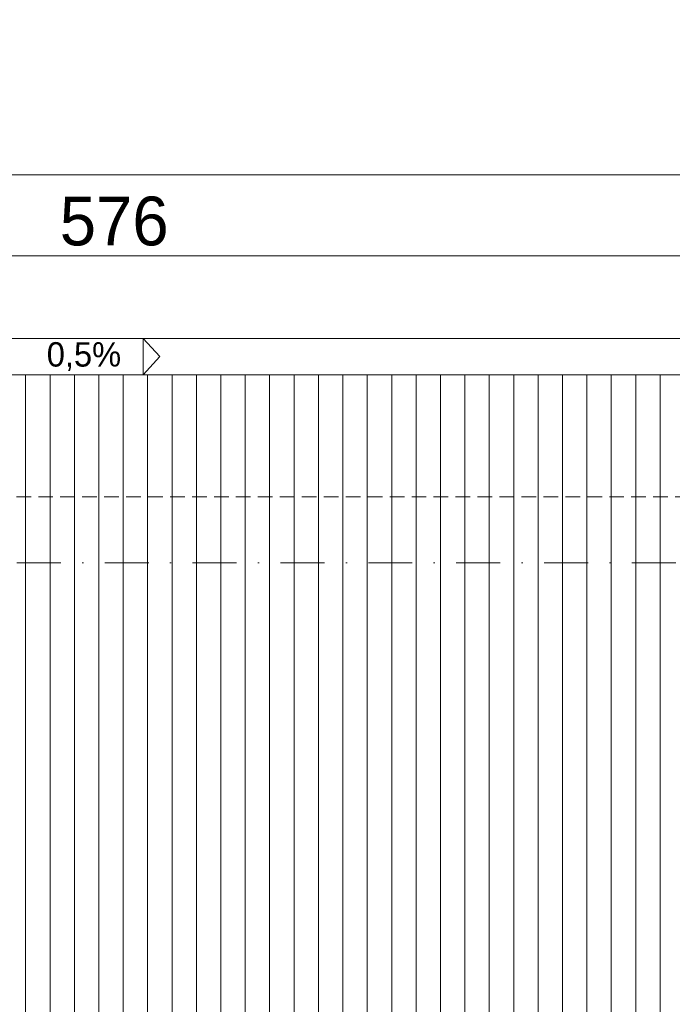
# Model space of a CAD drawing. Header units: millimetres. Extents: x 100377 to 139599, y -1988 to 13993.
# Tile 25 of 53: x 110938 to 113612, y 9957 to 13993. Entities that reach past the tile are written whole.
import ezdxf

# ---------------------------------------------------------------- set-up
doc = ezdxf.new("R2010")
doc.units = ezdxf.units.MM
doc.header["$MEASUREMENT"] = 0
doc.linetypes.add('Kropki i Kreski', pattern=[360, 180, -90, 0, -90])
doc.linetypes.add('Przerywana gęsta', pattern=[90, 60, -30])
for name, color, linetype, lineweight in [('Nowe_0_Nr_pióra__1', 7, 'Continuous', 13), ('Nowe_0_Nr_pióra__2', 251, 'Continuous', 13), ('Nowe_299-A Wymiary Opisy_Nr_pióra__1', 7, 'Continuous', 13), ('Nowe_299-A Wymiary Opisy_Nr_pióra__21', 7, 'Continuous', 25), ('Nowe_830-G Teksty Etykiety_Nr_pióra__1', 7, 'Continuous', 13)]:
    doc.layers.add(name, color=color, linetype=linetype, lineweight=lineweight)
doc.layers.add('Nowe_299-A Wymiary Opisy', color=7, linetype='Continuous')
doc.styles.add('STYL_AUTOMATYCZNY_1', font='txt')
doc.dimstyles.new('STYL_AUTOMATYCZNY__2', dxfattribs={"dimtxt": 200, "dimasz": 47.5, "dimexe": 0.18, "dimexo": 300, "dimgap": 0.09, "dimtad": 1, "dimtih": 1, "dimtoh": 1, "dimdec": 0, "dimlfac": 0.1, "dimzin": 0, "dimdsep": 46, "dimtxsty": 'STYL_AUTOMATYCZNY_1', "dimblk": 'ARROWHEAD_2', "dimblk1": 'ARROWHEAD_2', "dimblk2": 'ARROWHEAD_2', "dimcen": 0.09, "dimclrd": 7, "dimclre": 7, "dimclrt": 7, "dimadec": 1, "dimazin": 0, "dimtfac": 1, "dimtdec": 4, "dimtmove": 0, "dimatfit": 3, "dimfxl": 0, "dimtolj": 1, "dimtzin": 0, "dimarcsym": 0})

# ---------------------------------------------------------------- blocks, each defined once
blk = doc.blocks.new('*X4')
at = {"layer": 'Nowe_0_Nr_pióra__2', "color": 251, "linetype": 'Continuous', "lineweight": 13}
for p, q in [((110962.4, 12287), (110962.4, 12537)), ((110962.4, 12287), (110962.4, 12537)), ((111062.4, 12287), (111062.4, 12537)), ((111062.4, 12287), (111062.4, 12537)), ((111162.4, 12287), (111162.4, 12537)), ((111162.4, 12287), (111162.4, 12537)), ((111262.4, 12287), (111262.4, 12537)), ((111262.4, 12287), (111262.4, 12537)), ((111362.4, 12287), (111362.4, 12537)), ((111362.4, 12287), (111362.4, 12537)), ((111462.4, 12287), (111462.4, 12537)), ((111462.4, 12287), (111462.4, 12537)), ((111562.4, 12287), (111562.4, 12537)), ((111562.4, 12287), (111562.4, 12537)), ((111662.4, 12287), (111662.4, 12537)), ((111662.4, 12287), (111662.4, 12537)), ((111762.4, 12287), (111762.4, 12537)), ((111762.4, 12287), (111762.4, 12537)), ((111862.4, 12287), (111862.4, 12537)), ((111862.4, 12287), (111862.4, 12537)), ((111962.4, 12287), (111962.4, 12537)), ((111962.4, 12287), (111962.4, 12537)), ((112062.4, 12287), (112062.4, 12537)), ((112062.4, 12287), (112062.4, 12537)), ((112162.4, 12287), (112162.4, 12537)), ((112162.4, 12287), (112162.4, 12537)), ((112262.4, 12287), (112262.4, 12537)), ((112262.4, 12287), (112262.4, 12537)), ((112362.4, 12287), (112362.4, 12537)), ((112362.4, 12287), (112362.4, 12537)), ((112462.4, 12287), (112462.4, 12537)), ((112462.4, 12287), (112462.4, 12537)), ((112562.4, 12287), (112562.4, 12537)), ((112562.4, 12287), (112562.4, 12537)), ((112662.4, 12287), (112662.4, 12537)), ((112662.4, 12287), (112662.4, 12537)), ((112762.4, 12287), (112762.4, 12537)), ((112762.4, 12287), (112762.4, 12537)), ((112862.4, 12287), (112862.4, 12537)), ((112862.4, 12287), (112862.4, 12537)), ((112962.4, 12287), (112962.4, 12537)), ((112962.4, 12287), (112962.4, 12537)), ((113062.4, 12287), (113062.4, 12537)), ((113062.4, 12287), (113062.4, 12537)), ((113162.4, 12287), (113162.4, 12537)), ((113162.4, 12287), (113162.4, 12537)), ((113262.4, 12287), (113262.4, 12537)), ((113262.4, 12287), (113262.4, 12537)), ((113362.4, 12287), (113362.4, 12537)), ((113362.4, 12287), (113362.4, 12537)), ((113462.4, 12287), (113462.4, 12537)), ((113462.4, 12287), (113462.4, 12537)), ((113562.4, 12287), (113562.4, 12537)), ((113562.4, 12287), (113562.4, 12537)), ((110962.4, 12037), (110962.4, 12287)), ((110962.4, 12037), (110962.4, 12287)), ((111062.4, 12037), (111062.4, 12287)), ((111062.4, 12037), (111062.4, 12287)), ((111162.4, 12037), (111162.4, 12287)), ((111162.4, 12037), (111162.4, 12287)), ((111262.4, 12037), (111262.4, 12287)), ((111262.4, 12037), (111262.4, 12287)), ((111362.4, 12037), (111362.4, 12287)), ((111362.4, 12037), (111362.4, 12287)), ((111462.4, 12037), (111462.4, 12287)), ((111462.4, 12037), (111462.4, 12287)), ((111562.4, 12037), (111562.4, 12287)), ((111562.4, 12037), (111562.4, 12287)), ((111662.4, 12037), (111662.4, 12287)), ((111662.4, 12037), (111662.4, 12287)), ((111762.4, 12037), (111762.4, 12287)), ((111762.4, 12037), (111762.4, 12287)), ((111862.4, 12037), (111862.4, 12287)), ((111862.4, 12037), (111862.4, 12287)), ((111962.4, 12037), (111962.4, 12287)), ((111962.4, 12037), (111962.4, 12287)), ((112062.4, 12037), (112062.4, 12287)), ((112062.4, 12037), (112062.4, 12287)), ((112162.4, 12037), (112162.4, 12287)), ((112162.4, 12037), (112162.4, 12287)), ((112262.4, 12037), (112262.4, 12287)), ((112262.4, 12037), (112262.4, 12287)), ((112362.4, 12037), (112362.4, 12287)), ((112362.4, 12037), (112362.4, 12287)), ((112462.4, 12037), (112462.4, 12287)), ((112462.4, 12037), (112462.4, 12287)), ((112562.4, 12037), (112562.4, 12287)), ((112562.4, 12037), (112562.4, 12287)), ((112662.4, 12037), (112662.4, 12287)), ((112662.4, 12037), (112662.4, 12287)), ((112762.4, 12037), (112762.4, 12287)), ((112762.4, 12037), (112762.4, 12287)), ((112862.4, 12037), (112862.4, 12287)), ((112862.4, 12037), (112862.4, 12287)), ((112962.4, 12037), (112962.4, 12287)), ((112962.4, 12037), (112962.4, 12287)), ((113062.4, 12037), (113062.4, 12287)), ((113062.4, 12037), (113062.4, 12287)), ((113162.4, 12037), (113162.4, 12287)), ((113162.4, 12037), (113162.4, 12287)), ((113262.4, 12037), (113262.4, 12287)), ((113262.4, 12037), (113262.4, 12287)), ((113362.4, 12037), (113362.4, 12287)), ((113362.4, 12037), (113362.4, 12287)), ((113462.4, 12037), (113462.4, 12287)), ((113462.4, 12037), (113462.4, 12287)), ((113562.4, 12037), (113562.4, 12287)), ((113562.4, 12037), (113562.4, 12287)), ((110962.4, 11787), (110962.4, 12037)), ((110962.4, 11787), (110962.4, 12037)), ((111062.4, 11787), (111062.4, 12037)), ((111062.4, 11787), (111062.4, 12037)), ((111162.4, 11787), (111162.4, 12037)), ((111162.4, 11787), (111162.4, 12037)), ((111262.4, 11787), (111262.4, 12037)), ((111262.4, 11787), (111262.4, 12037)), ((111362.4, 11787), (111362.4, 12037)), ((111362.4, 11787), (111362.4, 12037)), ((111462.4, 11787), (111462.4, 12037)), ((111462.4, 11787), (111462.4, 12037)), ((111562.4, 11787), (111562.4, 12037)), ((111562.4, 11787), (111562.4, 12037)), ((111662.4, 11787), (111662.4, 12037)), ((111662.4, 11787), (111662.4, 12037)), ((111762.4, 11787), (111762.4, 12037)), ((111762.4, 11787), (111762.4, 12037)), ((111862.4, 11787), (111862.4, 12037)), ((111862.4, 11787), (111862.4, 12037)), ((111962.4, 11787), (111962.4, 12037)), ((111962.4, 11787), (111962.4, 12037)), ((112062.4, 11787), (112062.4, 12037)), ((112062.4, 11787), (112062.4, 12037)), ((112162.4, 11787), (112162.4, 12037)), ((112162.4, 11787), (112162.4, 12037)), ((112262.4, 11787), (112262.4, 12037)), ((112262.4, 11787), (112262.4, 12037)), ((112362.4, 11787), (112362.4, 12037)), ((112362.4, 11787), (112362.4, 12037)), ((112462.4, 11787), (112462.4, 12037)), ((112462.4, 11787), (112462.4, 12037)), ((112562.4, 11787), (112562.4, 12037)), ((112562.4, 11787), (112562.4, 12037)), ((112662.4, 11787), (112662.4, 12037)), ((112662.4, 11787), (112662.4, 12037)), ((112762.4, 11787), (112762.4, 12037)), ((112762.4, 11787), (112762.4, 12037)), ((112862.4, 11787), (112862.4, 12037)), ((112862.4, 11787), (112862.4, 12037)), ((112962.4, 11787), (112962.4, 12037)), ((112962.4, 11787), (112962.4, 12037)), ((113062.4, 11787), (113062.4, 12037)), ((113062.4, 11787), (113062.4, 12037)), ((113162.4, 11787), (113162.4, 12037)), ((113162.4, 11787), (113162.4, 12037)), ((113262.4, 11787), (113262.4, 12037)), ((113262.4, 11787), (113262.4, 12037)), ((113362.4, 11787), (113362.4, 12037)), ((113362.4, 11787), (113362.4, 12037)), ((113462.4, 11787), (113462.4, 12037)), ((113462.4, 11787), (113462.4, 12037)), ((113562.4, 11787), (113562.4, 12037)), ((113562.4, 11787), (113562.4, 12037)), ((110962.4, 11537), (110962.4, 11787)), ((110962.4, 11537), (110962.4, 11787)), ((111062.4, 11537), (111062.4, 11787)), ((111062.4, 11537), (111062.4, 11787)), ((111162.4, 11537), (111162.4, 11787)), ((111162.4, 11537), (111162.4, 11787)), ((111262.4, 11537), (111262.4, 11787)), ((111262.4, 11537), (111262.4, 11787)), ((111362.4, 11537), (111362.4, 11787)), ((111362.4, 11537), (111362.4, 11787)), ((111462.4, 11537), (111462.4, 11787)), ((111462.4, 11537), (111462.4, 11787)), ((111562.4, 11537), (111562.4, 11787)), ((111562.4, 11537), (111562.4, 11787)), ((111662.4, 11537), (111662.4, 11787)), ((111662.4, 11537), (111662.4, 11787)), ((111762.4, 11537), (111762.4, 11787)), ((111762.4, 11537), (111762.4, 11787)), ((111862.4, 11537), (111862.4, 11787)), ((111862.4, 11537), (111862.4, 11787)), ((111962.4, 11537), (111962.4, 11787)), ((111962.4, 11537), (111962.4, 11787)), ((112062.4, 11537), (112062.4, 11787)), ((112062.4, 11537), (112062.4, 11787)), ((112162.4, 11537), (112162.4, 11787)), ((112162.4, 11537), (112162.4, 11787)), ((112262.4, 11537), (112262.4, 11787)), ((112262.4, 11537), (112262.4, 11787)), ((112362.4, 11537), (112362.4, 11787)), ((112362.4, 11537), (112362.4, 11787)), ((112462.4, 11537), (112462.4, 11787)), ((112462.4, 11537), (112462.4, 11787)), ((112562.4, 11537), (112562.4, 11787)), ((112562.4, 11537), (112562.4, 11787)), ((112662.4, 11537), (112662.4, 11787)), ((112662.4, 11537), (112662.4, 11787)), ((112762.4, 11537), (112762.4, 11787)), ((112762.4, 11537), (112762.4, 11787)), ((112862.4, 11537), (112862.4, 11787)), ((112862.4, 11537), (112862.4, 11787)), ((112962.4, 11537), (112962.4, 11787)), ((112962.4, 11537), (112962.4, 11787)), ((113062.4, 11537), (113062.4, 11787)), ((113062.4, 11537), (113062.4, 11787)), ((113162.4, 11537), (113162.4, 11787)), ((113162.4, 11537), (113162.4, 11787)), ((113262.4, 11537), (113262.4, 11787)), ((113262.4, 11537), (113262.4, 11787)), ((113362.4, 11537), (113362.4, 11787)), ((113362.4, 11537), (113362.4, 11787)), ((113462.4, 11537), (113462.4, 11787)), ((113462.4, 11537), (113462.4, 11787)), ((113562.4, 11537), (113562.4, 11787)), ((113562.4, 11537), (113562.4, 11787)), ((110962.4, 11287), (110962.4, 11537)), ((110962.4, 11287), (110962.4, 11537)), ((111062.4, 11287), (111062.4, 11537)), ((111062.4, 11287), (111062.4, 11537)), ((111162.4, 11287), (111162.4, 11537)), ((111162.4, 11287), (111162.4, 11537)), ((111262.4, 11287), (111262.4, 11537)), ((111262.4, 11287), (111262.4, 11537)), ((111362.4, 11287), (111362.4, 11537)), ((111362.4, 11287), (111362.4, 11537)), ((111462.4, 11287), (111462.4, 11537)), ((111462.4, 11287), (111462.4, 11537)), ((111562.4, 11287), (111562.4, 11537)), ((111562.4, 11287), (111562.4, 11537)), ((111662.4, 11287), (111662.4, 11537)), ((111662.4, 11287), (111662.4, 11537)), ((111762.4, 11287), (111762.4, 11537)), ((111762.4, 11287), (111762.4, 11537)), ((111862.4, 11287), (111862.4, 11537)), ((111862.4, 11287), (111862.4, 11537)), ((111962.4, 11287), (111962.4, 11537)), ((111962.4, 11287), (111962.4, 11537)), ((112062.4, 11287), (112062.4, 11537)), ((112062.4, 11287), (112062.4, 11537)), ((112162.4, 11287), (112162.4, 11537)), ((112162.4, 11287), (112162.4, 11537)), ((112262.4, 11287), (112262.4, 11537)), ((112262.4, 11287), (112262.4, 11537)), ((112362.4, 11287), (112362.4, 11537)), ((112362.4, 11287), (112362.4, 11537)), ((112462.4, 11287), (112462.4, 11537)), ((112462.4, 11287), (112462.4, 11537)), ((112562.4, 11287), (112562.4, 11537)), ((112562.4, 11287), (112562.4, 11537)), ((112662.4, 11287), (112662.4, 11537)), ((112662.4, 11287), (112662.4, 11537)), ((112762.4, 11287), (112762.4, 11537)), ((112762.4, 11287), (112762.4, 11537)), ((112862.4, 11287), (112862.4, 11537)), ((112862.4, 11287), (112862.4, 11537)), ((112962.4, 11287), (112962.4, 11537)), ((112962.4, 11287), (112962.4, 11537)), ((113062.4, 11287), (113062.4, 11537)), ((113062.4, 11287), (113062.4, 11537)), ((113162.4, 11287), (113162.4, 11537)), ((113162.4, 11287), (113162.4, 11537)), ((113262.4, 11287), (113262.4, 11537)), ((113262.4, 11287), (113262.4, 11537)), ((113362.4, 11287), (113362.4, 11537)), ((113362.4, 11287), (113362.4, 11537)), ((113462.4, 11287), (113462.4, 11537)), ((113462.4, 11287), (113462.4, 11537)), ((113562.4, 11287), (113562.4, 11537)), ((113562.4, 11287), (113562.4, 11537)), ((110962.4, 11037), (110962.4, 11287)), ((110962.4, 11037), (110962.4, 11287)), ((111062.4, 11037), (111062.4, 11287)), ((111062.4, 11037), (111062.4, 11287)), ((111162.4, 11037), (111162.4, 11287)), ((111162.4, 11037), (111162.4, 11287)), ((111262.4, 11037), (111262.4, 11287)), ((111262.4, 11037), (111262.4, 11287)), ((111362.4, 11037), (111362.4, 11287)), ((111362.4, 11037), (111362.4, 11287)), ((111462.4, 11037), (111462.4, 11287)), ((111462.4, 11037), (111462.4, 11287)), ((111562.4, 11037), (111562.4, 11287)), ((111562.4, 11037), (111562.4, 11287)), ((111662.4, 11037), (111662.4, 11287)), ((111662.4, 11037), (111662.4, 11287)), ((111762.4, 11037), (111762.4, 11287)), ((111762.4, 11037), (111762.4, 11287)), ((111862.4, 11037), (111862.4, 11287)), ((111862.4, 11037), (111862.4, 11287)), ((111962.4, 11037), (111962.4, 11287)), ((111962.4, 11037), (111962.4, 11287)), ((112062.4, 11037), (112062.4, 11287)), ((112062.4, 11037), (112062.4, 11287)), ((112162.4, 11037), (112162.4, 11287)), ((112162.4, 11037), (112162.4, 11287)), ((112262.4, 11037), (112262.4, 11287)), ((112262.4, 11037), (112262.4, 11287)), ((112362.4, 11037), (112362.4, 11287)), ((112362.4, 11037), (112362.4, 11287)), ((112462.4, 11037), (112462.4, 11287)), ((112462.4, 11037), (112462.4, 11287)), ((112562.4, 11037), (112562.4, 11287)), ((112562.4, 11037), (112562.4, 11287)), ((112662.4, 11037), (112662.4, 11287)), ((112662.4, 11037), (112662.4, 11287)), ((112762.4, 11037), (112762.4, 11287)), ((112762.4, 11037), (112762.4, 11287)), ((112862.4, 11037), (112862.4, 11287)), ((112862.4, 11037), (112862.4, 11287)), ((112962.4, 11037), (112962.4, 11287)), ((112962.4, 11037), (112962.4, 11287)), ((113062.4, 11037), (113062.4, 11287)), ((113062.4, 11037), (113062.4, 11287)), ((113162.4, 11037), (113162.4, 11287)), ((113162.4, 11037), (113162.4, 11287)), ((113262.4, 11037), (113262.4, 11287)), ((113262.4, 11037), (113262.4, 11287)), ((113362.4, 11037), (113362.4, 11287)), ((113362.4, 11037), (113362.4, 11287)), ((113462.4, 11037), (113462.4, 11287)), ((113462.4, 11037), (113462.4, 11287)), ((113562.4, 11037), (113562.4, 11287)), ((113562.4, 11037), (113562.4, 11287)), ((110962.4, 10787), (110962.4, 11037)), ((110962.4, 10787), (110962.4, 11037)), ((111062.4, 10787), (111062.4, 11037)), ((111062.4, 10787), (111062.4, 11037)), ((111162.4, 10787), (111162.4, 11037)), ((111162.4, 10787), (111162.4, 11037)), ((111262.4, 10787), (111262.4, 11037)), ((111262.4, 10787), (111262.4, 11037)), ((111362.4, 10787), (111362.4, 11037)), ((111362.4, 10787), (111362.4, 11037)), ((111462.4, 10787), (111462.4, 11037)), ((111462.4, 10787), (111462.4, 11037)), ((111562.4, 10787), (111562.4, 11037)), ((111562.4, 10787), (111562.4, 11037)), ((111662.4, 10787), (111662.4, 11037)), ((111662.4, 10787), (111662.4, 11037)), ((111762.4, 10787), (111762.4, 11037)), ((111762.4, 10787), (111762.4, 11037)), ((111862.4, 10787), (111862.4, 11037)), ((111862.4, 10787), (111862.4, 11037)), ((111962.4, 10787), (111962.4, 11037)), ((111962.4, 10787), (111962.4, 11037)), ((112062.4, 10787), (112062.4, 11037)), ((112062.4, 10787), (112062.4, 11037)), ((112162.4, 10787), (112162.4, 11037)), ((112162.4, 10787), (112162.4, 11037)), ((112262.4, 10787), (112262.4, 11037)), ((112262.4, 10787), (112262.4, 11037)), ((112362.4, 10787), (112362.4, 11037)), ((112362.4, 10787), (112362.4, 11037)), ((112462.4, 10787), (112462.4, 11037)), ((112462.4, 10787), (112462.4, 11037)), ((112562.4, 10787), (112562.4, 11037)), ((112562.4, 10787), (112562.4, 11037)), ((112662.4, 10787), (112662.4, 11037)), ((112662.4, 10787), (112662.4, 11037)), ((112762.4, 10787), (112762.4, 11037)), ((112762.4, 10787), (112762.4, 11037)), ((112862.4, 10787), (112862.4, 11037)), ((112862.4, 10787), (112862.4, 11037)), ((112962.4, 10787), (112962.4, 11037)), ((112962.4, 10787), (112962.4, 11037)), ((113062.4, 10787), (113062.4, 11037)), ((113062.4, 10787), (113062.4, 11037)), ((113162.4, 10787), (113162.4, 11037)), ((113162.4, 10787), (113162.4, 11037)), ((113262.4, 10787), (113262.4, 11037)), ((113262.4, 10787), (113262.4, 11037)), ((113362.4, 10787), (113362.4, 11037)), ((113362.4, 10787), (113362.4, 11037)), ((113462.4, 10787), (113462.4, 11037)), ((113462.4, 10787), (113462.4, 11037)), ((113562.4, 10787), (113562.4, 11037)), ((113562.4, 10787), (113562.4, 11037)), ((110962.4, 10537), (110962.4, 10787)), ((110962.4, 10537), (110962.4, 10787)), ((111062.4, 10537), (111062.4, 10787)), ((111062.4, 10537), (111062.4, 10787)), ((111162.4, 10537), (111162.4, 10787)), ((111162.4, 10537), (111162.4, 10787)), ((111262.4, 10537), (111262.4, 10787)), ((111262.4, 10537), (111262.4, 10787)), ((111362.4, 10537), (111362.4, 10787)), ((111362.4, 10537), (111362.4, 10787)), ((111462.4, 10537), (111462.4, 10787)), ((111462.4, 10537), (111462.4, 10787)), ((111562.4, 10537), (111562.4, 10787)), ((111562.4, 10537), (111562.4, 10787)), ((111662.4, 10537), (111662.4, 10787)), ((111662.4, 10537), (111662.4, 10787)), ((111762.4, 10537), (111762.4, 10787)), ((111762.4, 10537), (111762.4, 10787)), ((111862.4, 10537), (111862.4, 10787)), ((111862.4, 10537), (111862.4, 10787)), ((111962.4, 10537), (111962.4, 10787)), ((111962.4, 10537), (111962.4, 10787)), ((112062.4, 10537), (112062.4, 10787)), ((112062.4, 10537), (112062.4, 10787)), ((112162.4, 10537), (112162.4, 10787)), ((112162.4, 10537), (112162.4, 10787)), ((112262.4, 10537), (112262.4, 10787)), ((112262.4, 10537), (112262.4, 10787)), ((112362.4, 10537), (112362.4, 10787)), ((112362.4, 10537), (112362.4, 10787)), ((112462.4, 10537), (112462.4, 10787)), ((112462.4, 10537), (112462.4, 10787)), ((112562.4, 10537), (112562.4, 10787)), ((112562.4, 10537), (112562.4, 10787)), ((112662.4, 10537), (112662.4, 10787)), ((112662.4, 10537), (112662.4, 10787)), ((112762.4, 10537), (112762.4, 10787)), ((112762.4, 10537), (112762.4, 10787)), ((112862.4, 10537), (112862.4, 10787)), ((112862.4, 10537), (112862.4, 10787)), ((112962.4, 10537), (112962.4, 10787)), ((112962.4, 10537), (112962.4, 10787)), ((113062.4, 10537), (113062.4, 10787)), ((113062.4, 10537), (113062.4, 10787)), ((113162.4, 10537), (113162.4, 10787)), ((113162.4, 10537), (113162.4, 10787)), ((113262.4, 10537), (113262.4, 10787)), ((113262.4, 10537), (113262.4, 10787)), ((113362.4, 10537), (113362.4, 10787)), ((113362.4, 10537), (113362.4, 10787)), ((113462.4, 10537), (113462.4, 10787)), ((113462.4, 10537), (113462.4, 10787)), ((113562.4, 10537), (113562.4, 10787)), ((113562.4, 10537), (113562.4, 10787)), ((110962.4, 10287), (110962.4, 10537)), ((110962.4, 10287), (110962.4, 10537)), ((111062.4, 10287), (111062.4, 10537)), ((111062.4, 10287), (111062.4, 10537)), ((111162.4, 10287), (111162.4, 10537)), ((111162.4, 10287), (111162.4, 10537)), ((111262.4, 10287), (111262.4, 10537)), ((111262.4, 10287), (111262.4, 10537)), ((111362.4, 10287), (111362.4, 10537)), ((111362.4, 10287), (111362.4, 10537)), ((111462.4, 10287), (111462.4, 10537)), ((111462.4, 10287), (111462.4, 10537)), ((111562.4, 10287), (111562.4, 10537)), ((111562.4, 10287), (111562.4, 10537)), ((111662.4, 10287), (111662.4, 10537)), ((111662.4, 10287), (111662.4, 10537)), ((111762.4, 10287), (111762.4, 10537)), ((111762.4, 10287), (111762.4, 10537)), ((111862.4, 10287), (111862.4, 10537)), ((111862.4, 10287), (111862.4, 10537)), ((111962.4, 10287), (111962.4, 10537)), ((111962.4, 10287), (111962.4, 10537)), ((112062.4, 10287), (112062.4, 10537)), ((112062.4, 10287), (112062.4, 10537)), ((112162.4, 10287), (112162.4, 10537)), ((112162.4, 10287), (112162.4, 10537)), ((112262.4, 10287), (112262.4, 10537)), ((112262.4, 10287), (112262.4, 10537)), ((112362.4, 10287), (112362.4, 10537)), ((112362.4, 10287), (112362.4, 10537)), ((112462.4, 10287), (112462.4, 10537)), ((112462.4, 10287), (112462.4, 10537)), ((112562.4, 10287), (112562.4, 10537)), ((112562.4, 10287), (112562.4, 10537)), ((112662.4, 10287), (112662.4, 10537)), ((112662.4, 10287), (112662.4, 10537)), ((112762.4, 10287), (112762.4, 10537)), ((112762.4, 10287), (112762.4, 10537)), ((112862.4, 10287), (112862.4, 10537)), ((112862.4, 10287), (112862.4, 10537)), ((112962.4, 10287), (112962.4, 10537)), ((112962.4, 10287), (112962.4, 10537)), ((113062.4, 10287), (113062.4, 10537)), ((113062.4, 10287), (113062.4, 10537)), ((113162.4, 10287), (113162.4, 10537)), ((113162.4, 10287), (113162.4, 10537)), ((113262.4, 10287), (113262.4, 10537)), ((113262.4, 10287), (113262.4, 10537)), ((113362.4, 10287), (113362.4, 10537)), ((113362.4, 10287), (113362.4, 10537)), ((113462.4, 10287), (113462.4, 10537)), ((113462.4, 10287), (113462.4, 10537)), ((113562.4, 10287), (113562.4, 10537)), ((113562.4, 10287), (113562.4, 10537)), ((110962.4, 10037), (110962.4, 10287)), ((110962.4, 10037), (110962.4, 10287)), ((111062.4, 10037), (111062.4, 10287)), ((111062.4, 10037), (111062.4, 10287)), ((111162.4, 10037), (111162.4, 10287)), ((111162.4, 10037), (111162.4, 10287)), ((111262.4, 10037), (111262.4, 10287)), ((111262.4, 10037), (111262.4, 10287)), ((111362.4, 10037), (111362.4, 10287)), ((111362.4, 10037), (111362.4, 10287)), ((111462.4, 10037), (111462.4, 10287)), ((111462.4, 10037), (111462.4, 10287)), ((111562.4, 10037), (111562.4, 10287)), ((111562.4, 10037), (111562.4, 10287)), ((111662.4, 10037), (111662.4, 10287)), ((111662.4, 10037), (111662.4, 10287)), ((111762.4, 10037), (111762.4, 10287)), ((111762.4, 10037), (111762.4, 10287)), ((111862.4, 10037), (111862.4, 10287)), ((111862.4, 10037), (111862.4, 10287)), ((111962.4, 10037), (111962.4, 10287)), ((111962.4, 10037), (111962.4, 10287)), ((112062.4, 10037), (112062.4, 10287)), ((112062.4, 10037), (112062.4, 10287)), ((112162.4, 10037), (112162.4, 10287)), ((112162.4, 10037), (112162.4, 10287)), ((112262.4, 10037), (112262.4, 10287)), ((112262.4, 10037), (112262.4, 10287)), ((112362.4, 10037), (112362.4, 10287)), ((112362.4, 10037), (112362.4, 10287)), ((112462.4, 10037), (112462.4, 10287)), ((112462.4, 10037), (112462.4, 10287)), ((112562.4, 10037), (112562.4, 10287)), ((112562.4, 10037), (112562.4, 10287)), ((112662.4, 10037), (112662.4, 10287)), ((112662.4, 10037), (112662.4, 10287)), ((112762.4, 10037), (112762.4, 10287)), ((112762.4, 10037), (112762.4, 10287)), ((112862.4, 10037), (112862.4, 10287)), ((112862.4, 10037), (112862.4, 10287)), ((112962.4, 10037), (112962.4, 10287)), ((112962.4, 10037), (112962.4, 10287)), ((113062.4, 10037), (113062.4, 10287)), ((113062.4, 10037), (113062.4, 10287)), ((113162.4, 10037), (113162.4, 10287)), ((113162.4, 10037), (113162.4, 10287)), ((113262.4, 10037), (113262.4, 10287)), ((113262.4, 10037), (113262.4, 10287)), ((113362.4, 10037), (113362.4, 10287)), ((113362.4, 10037), (113362.4, 10287)), ((113462.4, 10037), (113462.4, 10287)), ((113462.4, 10037), (113462.4, 10287)), ((113562.4, 10037), (113562.4, 10287)), ((113562.4, 10037), (113562.4, 10287)), ((110962.4, 9787), (110962.4, 10037)), ((110962.4, 9787), (110962.4, 10037)), ((111062.4, 9787), (111062.4, 10037)), ((111062.4, 9787), (111062.4, 10037)), ((111162.4, 9787), (111162.4, 10037)), ((111162.4, 9787), (111162.4, 10037)), ((111262.4, 9787), (111262.4, 10037)), ((111262.4, 9787), (111262.4, 10037)), ((111362.4, 9787), (111362.4, 10037)), ((111362.4, 9787), (111362.4, 10037)), ((111462.4, 9787), (111462.4, 10037)), ((111462.4, 9787), (111462.4, 10037)), ((111562.4, 9787), (111562.4, 10037)), ((111562.4, 9787), (111562.4, 10037)), ((111662.4, 9787), (111662.4, 10037)), ((111662.4, 9787), (111662.4, 10037)), ((111762.4, 9787), (111762.4, 10037)), ((111762.4, 9787), (111762.4, 10037)), ((111862.4, 9787), (111862.4, 10037)), ((111862.4, 9787), (111862.4, 10037)), ((111962.4, 9787), (111962.4, 10037)), ((111962.4, 9787), (111962.4, 10037)), ((112062.4, 9787), (112062.4, 10037)), ((112062.4, 9787), (112062.4, 10037)), ((112162.4, 9787), (112162.4, 10037)), ((112162.4, 9787), (112162.4, 10037)), ((112262.4, 9787), (112262.4, 10037)), ((112262.4, 9787), (112262.4, 10037)), ((112362.4, 9787), (112362.4, 10037)), ((112362.4, 9787), (112362.4, 10037)), ((112462.4, 9787), (112462.4, 10037)), ((112462.4, 9787), (112462.4, 10037)), ((112562.4, 9787), (112562.4, 10037)), ((112562.4, 9787), (112562.4, 10037)), ((112662.4, 9787), (112662.4, 10037)), ((112662.4, 9787), (112662.4, 10037)), ((112762.4, 9787), (112762.4, 10037)), ((112762.4, 9787), (112762.4, 10037)), ((112862.4, 9787), (112862.4, 10037)), ((112862.4, 9787), (112862.4, 10037)), ((112962.4, 9787), (112962.4, 10037)), ((112962.4, 9787), (112962.4, 10037)), ((113062.4, 9787), (113062.4, 10037)), ((113062.4, 9787), (113062.4, 10037)), ((113162.4, 9787), (113162.4, 10037)), ((113162.4, 9787), (113162.4, 10037)), ((113262.4, 9787), (113262.4, 10037)), ((113262.4, 9787), (113262.4, 10037)), ((113362.4, 9787), (113362.4, 10037)), ((113362.4, 9787), (113362.4, 10037)), ((113462.4, 9787), (113462.4, 10037)), ((113462.4, 9787), (113462.4, 10037)), ((113562.4, 9787), (113562.4, 10037)), ((113562.4, 9787), (113562.4, 10037))]:
    blk.add_line(p, q, dxfattribs=at)
blk = doc.blocks.new('Wypełnienie_2_1', base_point=(0, 0))
at = {"layer": 'Nowe_0_Nr_pióra__2', "color": 251, "linetype": 'Continuous', "lineweight": 13}
blk.add_blockref('*X4', (0, 0), dxfattribs=at)
blk = doc.blocks.new('*D13')
at = {"layer": 'Nowe_299-A Wymiary Opisy_Nr_pióra__1', "color": 7, "linetype": 'Continuous', "lineweight": 13}
for p, q in [((108452.4, 12978.4), (108452.4, 13072.1)), ((114207.4, 12978.4), (114207.4, 13072.1)), ((108452.4, 13025.3), (114207.4, 13025.3))]:
    blk.add_line(p, q, dxfattribs=at)
at = {"layer": 'Nowe_299-A Wymiary Opisy_Nr_pióra__21', "color": 7, "linetype": 'Continuous', "lineweight": 25}
for p, q in [((108470.4, 13056.5), (108434.4, 12994)), ((114225.4, 13056.5), (114189.4, 12994))]:
    blk.add_line(p, q, dxfattribs=at)
at = {"layer": 'Nowe_299-A Wymiary Opisy_Nr_pióra__1', "color": 7, "lineweight": 13, "insert": (111102.2, 13065.3), "char_height": 200, "attachment_point": 7, "style": 'STYL_AUTOMATYCZNY_1'}
blk.add_mtext('{\\A1;576}', dxfattribs=at)
blk = doc.blocks.new('ARROWHEAD_2')
at = {"color": 0, "linetype": 'Continuous', "lineweight": 0}
for p, q in [((0, 0), (-1, 0)), ((-0.378, -0.655), (0.378, 0.655))]:
    blk.add_line(p, q, dxfattribs=at)
blk = doc.blocks.new('*D18')
at = {"layer": 'Nowe_299-A Wymiary Opisy_Nr_pióra__1', "color": 7, "linetype": 'Continuous', "lineweight": 13}
for p, q in [((101964.4, 12987), (101964.4, 13403.8)), ((137960.4, 12987), (137960.4, 13403.8)), ((101933.8, 13356.9), (101964.4, 13356.9)), ((101964.4, 13356.9), (137960.4, 13356.9)), ((137960.4, 13356.9), (137991, 13356.9))]:
    blk.add_line(p, q, dxfattribs=at)
at = {"layer": 'Nowe_299-A Wymiary Opisy_Nr_pióra__21', "color": 7, "linetype": 'Continuous', "lineweight": 25}
for p, q in [((101982.4, 13388.1), (101946.4, 13325.6)), ((137942.4, 13325.6), (137978.4, 13388.1))]:
    blk.add_line(p, q, dxfattribs=at)
at = {"layer": 'Nowe_299-A Wymiary Opisy_Nr_pióra__1', "color": 7, "lineweight": 13, "insert": (119620.5, 13396.9), "char_height": 200, "attachment_point": 7, "style": 'STYL_AUTOMATYCZNY_1'}
blk.add_mtext('{\\A1;3\xa0600}', dxfattribs=at)

msp = doc.modelspace()

# ---------------------------------------------------------------- linework, layer by layer
at = {"layer": 'Nowe_0_Nr_pióra__1', "color": 7, "linetype": 'Continuous', "lineweight": 13}
for points in [[(101964.4, 12537), (101964.4, 12687), (137960.4, 12687), (137960.4, 12537)], [(111443.4, 12687), (111443.4, 12537)], [(111512.1, 12612), (111443.4, 12687)], [(111512.1, 12612), (111443.4, 12537)], [(137460.4, 6037), (137960.4, 6037), (137960.4, 12037), (137960.4, 12537), (102464.4, 12537), (101964.4, 12537), (101964.4, 6037), (102464.4, 6037)]]:
    msp.add_lwpolyline(points, dxfattribs=at)
at = {"layer": 'Nowe_0_Nr_pióra__1', "color": 7, "linetype": 'Przerywana gęsta', "lineweight": 13}
msp.add_lwpolyline([(137460.4, 37), (102464.4, 37), (102464.4, 12037), (137460.4, 12037)], close=True, dxfattribs=at)
at = {"layer": 'Nowe_0_Nr_pióra__1', "color": 7, "linetype": 'Kropki i Kreski', "lineweight": 13}
msp.add_lwpolyline([(100843.7, 11767), (139135.9, 11767)], dxfattribs=at)

# ---------------------------------------------------------------- block references
at = {"layer": 'Nowe_0_Nr_pióra__2', "color": 251, "linetype": 'Continuous', "lineweight": 13}
msp.add_blockref('Wypełnienie_2_1', (0, 0), dxfattribs=at)

# ---------------------------------------------------------------- texts
at = {"layer": 'Nowe_830-G Teksty Etykiety_Nr_pióra__1', "color": 7, "linetype": 'Continuous', "lineweight": 13, "insert": (111353.7, 12671.3), "char_height": 100, "attachment_point": 3, "style": 'STYL_AUTOMATYCZNY_1'}
msp.add_mtext('{\\A1;0,5%}', dxfattribs=at)

# ---------------------------------------------------------------- dimensions: what is measured, and where the dimension line sits
at = {"layer": 'Nowe_299-A Wymiary Opisy', "color": 7, "linetype": 'Continuous', "lineweight": 13}
for base, p1, p2, picture, middle in [((137960.4, 13356.9), (101964.4, 12687), (137960.4, 12687), '*D18', (119964, 13496.9)), ((114207.4042543, 13025.2706433), (108452.4042543, 13154.2634594), (114207.4042543, 13175.7622621), '*D13', (111330.9522508, 13165.2706439))]:
    dim = msp.add_linear_dim(base=base, p1=p1, p2=p2, dimstyle='STYL_AUTOMATYCZNY__2', dxfattribs=at)
    dim.commit()
    dim.dimension.update_dxf_attribs({"geometry": picture, "text_midpoint": middle, "dimtype": 160})

doc.saveas('drawing.dxf')
